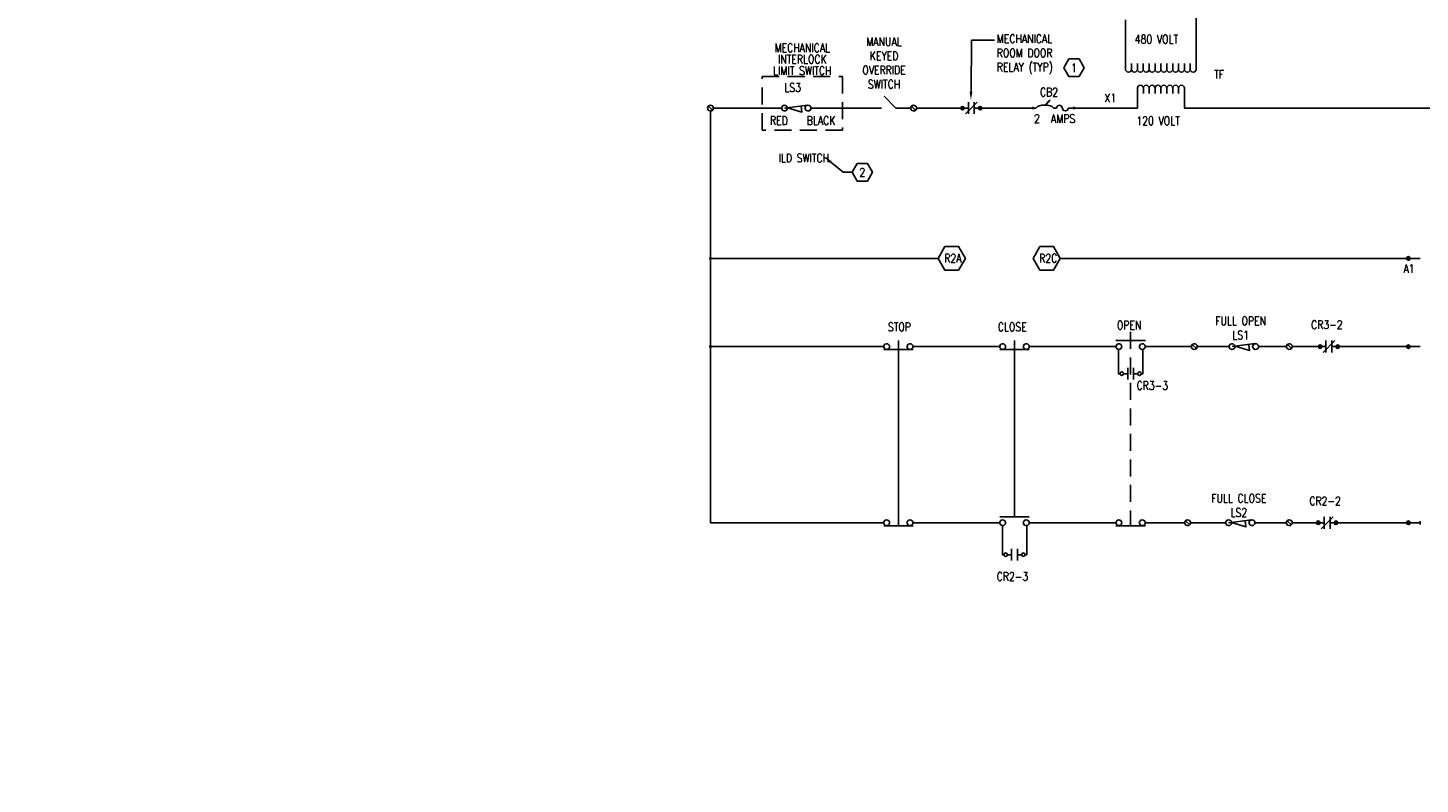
# Model space of a CAD drawing. Header units: inches. Extents: x 0 to 248, y 0 to 44.
# Tile 1 of 3: x 217 to 237, y 22 to 33. Entities that reach past the tile are written whole.
import ezdxf
from ezdxf import colors
from ezdxf.entities.mleader import LeaderData, LeaderLine
from ezdxf.enums import TextEntityAlignment as Align
from ezdxf.math import Vec2, Vec3

# ---------------------------------------------------------------- set-up
doc = ezdxf.new("R2010")
doc.units = ezdxf.units.IN
doc.header["$MEASUREMENT"] = 0
doc.linetypes.add('DASHED2', pattern=[0.375, 0.25, -0.125])
doc.linetypes.add('HIDDEN', pattern=[0.375, 0.25, -0.125])
for name, color, linetype in [('E-ANNO-KEYN', 2, 'Continuous'), ('E-ANNO-TEXT', 2, 'Continuous'), ('E-DETL-GRPH', 3, 'Continuous')]:
    doc.layers.add(name, color=color, linetype=linetype)
doc.layers.add('E-DETL-GRPH-HIDD', color=3, linetype='HIDDEN', lineweight=35)
doc.styles.add('Annotative', font='romans.shx', dxfattribs={"width": 0.8, "height": 0.125})
doc.styles.get("Standard").update_dxf_attribs({"font": 'romans.shx', "width": 0.8})

# ---------------------------------------------------------------- blocks, each defined once
blk = doc.blocks.new('KEYNOTE')
at = {"transparency": 16777216, "flags": 128}
blk.add_lwpolyline([(-0.075, 0.13), (-0.15, 0), (-0.075, -0.13), (0.075, -0.13), (0.15, 0), (0.075, 0.13)], close=True, dxfattribs=at)
at = {"transparency": 16777216, "style": 'Annotative', "width": 0.8}
blk.add_attdef('KN', text='', height=0.125, dxfattribs=at).set_placement((0, 0), align=Align.MIDDLE)

msp = doc.modelspace()

# ---------------------------------------------------------------- linework, layer by layer
at = {"lineweight": -3, "transparency": 33554559}
for points in [[(226.727, 28.647), (226.726, 28.634), (226.747, 28.634)], [(226.736, 28.654), (226.727, 28.647), (226.747, 28.634)], [(226.747, 28.657), (226.736, 28.654), (226.747, 28.634)], [(226.758, 28.654), (226.747, 28.657), (226.747, 28.634)], [(226.765, 28.647), (226.758, 28.654), (226.747, 28.634)], [(226.768, 28.634), (226.765, 28.647), (226.747, 28.634)], [(226.726, 28.634), (226.727, 28.624), (226.747, 28.634)], [(226.727, 28.624), (226.736, 28.616), (226.747, 28.634)], [(226.736, 28.616), (226.747, 28.613), (226.747, 28.634)], [(226.747, 28.613), (226.758, 28.616), (226.747, 28.634)], [(226.758, 28.616), (226.765, 28.624), (226.747, 28.634)], [(226.765, 28.624), (226.768, 28.634), (226.747, 28.634)]]:
    msp.add_solid(points, dxfattribs=at)
at = {"layer": 'E-DETL-GRPH', "lineweight": -3}
for p, q in [((229.508, 28.722), (229.508, 26.13)), ((231.214, 28.722), (231.214, 26.13))]:
    msp.add_line(p, q, dxfattribs=at)
for points in [[(233.884, 33.867), (233.884, 32.701)], [(232.848, 32.701), (232.848, 33.435)], [(233.28, 32.701), (233.28, 32.793)], [(233.366, 32.701), (233.366, 32.793)], [(233.452, 32.701), (233.452, 32.793)], [(233.539, 32.701), (233.539, 32.793)], [(233.021, 32.442), (233.021, 32.139)], [(233.108, 32.442), (233.108, 32.356)], [(233.193, 32.442), (233.193, 32.356)], [(233.28, 32.442), (233.28, 32.356)], [(233.366, 32.442), (233.366, 32.356)], [(233.453, 32.442), (233.453, 32.356)], [(233.539, 32.442), (233.539, 32.356)], [(233.626, 32.442), (233.626, 32.356)], [(233.711, 32.442), (233.711, 32.139)], [(226.706, 32.151), (226.704, 32.139), (226.706, 32.127)], [(226.778, 32.109), (226.716, 32.17)], [(226.784, 32.116), (226.788, 32.127), (226.79, 32.139), (226.788, 32.151), (226.784, 32.162)], [(227.79, 32.139), (226.79, 32.139)], [(227.794, 32.151), (227.792, 32.139), (227.794, 32.127)], [(227.835, 32.139), (228.174, 32.182)], [(227.871, 32.116), (227.876, 32.127), (227.878, 32.139), (227.876, 32.151), (227.871, 32.162)], [(228.078, 32.168), (228.078, 32.17), (228.09, 32.081), (227.878, 32.145)], [(228.139, 32.151), (228.137, 32.139), (228.139, 32.127)], [(229.262, 32.139), (228.223, 32.139), (228.221, 32.151), (228.217, 32.162)], [(228.217, 32.116), (228.221, 32.127), (228.223, 32.139)], [(229.473, 32.139), (229.298, 32.314)], [(229.688, 32.139), (229.473, 32.139)], [(229.689, 32.151), (229.688, 32.139), (229.689, 32.127)], [(229.761, 32.109), (229.7, 32.17)], [(229.767, 32.116), (229.772, 32.127), (229.773, 32.139), (229.772, 32.151), (229.767, 32.162)], [(230.537, 32.139), (229.773, 32.139)], [(230.494, 32.054), (230.667, 32.226)], [(230.537, 32.054), (230.537, 32.226)], [(230.624, 32.226), (230.624, 32.054)], [(231.529, 32.139), (230.624, 32.139)], [(231.533, 32.145), (231.531, 32.139)], [(231.659, 32.184), (231.73, 32.254)], [(231.737, 32.251), (231.672, 32.182)], [(231.73, 32.254), (231.737, 32.251)], [(231.788, 32.139), (231.786, 32.145)], [(231.832, 32.139), (231.789, 32.139)], [(231.834, 32.15), (231.832, 32.139)], [(231.918, 32.139), (231.916, 32.15)], [(231.919, 32.139), (231.921, 32.129)], [(232.003, 32.129), (232.005, 32.139)], [(232.005, 32.139), (233.021, 32.139)], [(233.711, 32.139), (238.318, 32.139), (238.318, 26.045)], [(226.749, 32.096), (226.749, 26.045), (229.292, 26.045)], [(226.747, 29.93), (230.093, 29.93)], [(237.176, 29.93), (231.886, 29.93)], [(229.294, 28.647), (229.292, 28.634), (229.294, 28.622)], [(229.372, 28.612), (229.376, 28.622), (229.378, 28.634), (229.376, 28.647), (229.372, 28.657)], [(229.639, 28.647), (229.638, 28.634), (229.639, 28.622)], [(229.717, 28.612), (229.722, 28.622), (229.723, 28.634), (229.722, 28.647), (229.717, 28.657)], [(231, 28.647), (230.999, 28.634), (231, 28.622)], [(231.078, 28.612), (231.083, 28.622), (231.084, 28.634), (231.083, 28.647), (231.078, 28.657)], [(231.346, 28.647), (231.344, 28.634), (231.346, 28.622)], [(231.424, 28.612), (231.428, 28.622), (231.43, 28.634), (231.428, 28.647), (231.424, 28.657)], [(232.705, 28.722), (233.138, 28.722)], [(232.707, 28.647), (232.705, 28.634), (232.707, 28.622)], [(232.785, 28.612), (232.789, 28.622), (232.791, 28.634), (232.789, 28.647), (232.785, 28.657)], [(233.052, 28.647), (233.051, 28.634), (233.052, 28.622)], [(233.13, 28.612), (233.135, 28.622), (233.136, 28.634), (233.135, 28.647), (233.13, 28.657)], [(233.816, 28.647), (233.815, 28.634), (233.816, 28.622)], [(233.888, 28.604), (233.827, 28.665)], [(233.894, 28.657), (233.899, 28.647), (233.9, 28.634), (234.369, 28.634)], [(234.371, 28.647), (234.369, 28.634), (234.371, 28.622)], [(234.412, 28.634), (234.753, 28.679)], [(234.449, 28.612), (234.453, 28.622), (234.455, 28.634), (234.453, 28.647), (234.449, 28.657)], [(234.656, 28.664), (234.656, 28.667), (234.667, 28.576), (234.455, 28.641)], [(234.716, 28.647), (234.714, 28.634), (234.716, 28.622)], [(234.794, 28.612), (234.798, 28.622), (234.8, 28.634), (234.798, 28.647), (234.794, 28.657)], [(235.214, 28.647), (235.212, 28.634), (235.214, 28.622)], [(235.286, 28.604), (235.225, 28.665)], [(235.292, 28.612), (235.296, 28.622), (235.298, 28.634), (235.296, 28.647), (235.292, 28.657)], [(235.749, 28.549), (235.921, 28.722)], [(235.791, 28.549), (235.791, 28.722)], [(235.879, 28.722), (235.879, 28.549)], [(226.749, 28.634), (229.292, 28.634)], [(229.292, 28.592), (229.725, 28.592)], [(229.723, 28.634), (230.999, 28.634)], [(230.999, 28.592), (231.431, 28.592)], [(231.431, 28.634), (232.705, 28.634)], [(232.742, 28.592), (232.742, 28.235), (232.765, 28.235)], [(233.101, 28.592), (233.101, 28.235), (233.078, 28.235)], [(233.136, 28.634), (233.815, 28.634)], [(233.894, 28.612), (233.899, 28.622), (233.9, 28.634)], [(234.801, 28.634), (235.212, 28.634)], [(235.3, 28.634), (235.791, 28.634)], [(235.879, 28.634), (237.176, 28.634)], [(232.878, 28.148), (232.878, 28.321)], [(232.965, 28.321), (232.965, 28.148)], [(232.878, 28.235), (232.817, 28.235)], [(232.965, 28.235), (233.025, 28.235)], [(229.294, 26.057), (229.292, 26.045), (229.294, 26.033)], [(229.292, 26.001), (229.725, 26.001)], [(229.372, 26.022), (229.376, 26.033), (229.378, 26.045), (229.376, 26.057), (229.372, 26.068)], [(229.508, 26.001), (229.508, 26.13)], [(229.639, 26.057), (229.638, 26.045), (229.639, 26.033)], [(229.717, 26.022), (229.722, 26.033), (229.723, 26.045), (229.722, 26.057), (229.717, 26.068)], [(229.723, 26.045), (230.999, 26.045)], [(229.723, 26.045), (230.999, 26.045)], [(231.431, 26.13), (230.999, 26.13)], [(231, 26.057), (230.999, 26.045), (231, 26.033)], [(231.036, 26.003), (231.036, 25.576), (231.058, 25.576)], [(231.078, 26.022), (231.083, 26.033), (231.084, 26.045), (231.083, 26.057), (231.078, 26.068)], [(231.346, 26.057), (231.344, 26.045), (231.346, 26.033)], [(231.394, 26.003), (231.394, 25.576), (231.372, 25.576)], [(231.424, 26.022), (231.428, 26.033), (231.43, 26.045), (231.428, 26.057), (231.424, 26.068)], [(231.431, 26.045), (232.705, 26.045)], [(232.707, 26.057), (232.705, 26.045), (232.707, 26.033)], [(232.705, 26.001), (233.138, 26.001)], [(232.785, 26.022), (232.789, 26.033), (232.791, 26.045), (232.789, 26.057), (232.785, 26.068)], [(232.921, 26.001), (232.921, 26.13)], [(233.052, 26.057), (233.051, 26.045), (233.052, 26.033)], [(233.13, 26.022), (233.135, 26.033), (233.136, 26.045), (233.135, 26.057), (233.13, 26.068)], [(233.714, 26.045), (233.136, 26.045)], [(233.717, 26.057), (233.715, 26.045), (233.717, 26.033)], [(233.789, 26.014), (233.727, 26.075)], [(233.795, 26.022), (233.799, 26.033), (233.801, 26.045), (233.799, 26.057), (233.795, 26.068)], [(234.316, 26.045), (233.801, 26.045)], [(234.319, 26.057), (234.317, 26.045), (234.319, 26.033)], [(234.36, 26.045), (234.699, 26.088)], [(234.397, 26.022), (234.401, 26.033), (234.403, 26.045), (234.401, 26.057), (234.397, 26.068)], [(234.603, 26.074), (234.603, 26.075), (234.615, 25.985), (234.403, 26.049)], [(234.664, 26.057), (234.662, 26.045), (234.664, 26.033)], [(234.742, 26.022), (234.746, 26.033), (234.748, 26.045), (234.746, 26.057), (234.742, 26.068)], [(235.209, 26.045), (234.748, 26.045)], [(235.211, 26.057), (235.209, 26.045), (235.211, 26.033)], [(235.283, 26.014), (235.222, 26.075)], [(235.289, 26.022), (235.293, 26.033), (235.295, 26.045), (235.293, 26.057), (235.289, 26.068)], [(235.766, 26.045), (235.295, 26.045)], [(235.723, 25.958), (235.895, 26.13)], [(235.766, 25.958), (235.766, 26.13)], [(235.853, 26.13), (235.853, 25.958)], [(235.853, 26.045), (235.938, 26.045)], [(237.176, 26.045), (235.938, 26.045)], [(237.177, 26.069), (237.176, 26.045), (237.177, 26.02)], [(231.171, 25.576), (231.11, 25.576)], [(231.171, 25.489), (231.171, 25.662)], [(231.259, 25.662), (231.259, 25.489)], [(231.259, 25.576), (231.318, 25.576)]]:
    msp.add_lwpolyline(points, dxfattribs=at)
at = {"layer": 'E-DETL-GRPH', "linetype": 'DASHED2', "lineweight": -3}
msp.add_lwpolyline([(227.506, 32.602), (228.686, 32.602), (228.686, 31.817), (227.506, 31.817)], close=True, dxfattribs=at)
at = {"layer": 'E-DETL-GRPH', "lineweight": -3}
for points in [[(230.392, 29.757), (230.492, 29.93), (230.392, 30.103), (230.192, 30.103), (230.093, 29.93), (230.192, 29.757)], [(231.786, 29.757), (231.886, 29.93), (231.786, 30.103), (231.587, 30.103), (231.488, 29.93), (231.587, 29.757)]]:
    msp.add_lwpolyline(points, close=True, dxfattribs=at)
for centre in [(230.451, 32.139), (230.71, 32.139), (237.003, 29.93), (235.706, 28.634), (235.964, 28.634), (237.003, 28.634), (232.791, 28.235), (233.051, 28.235), (235.678, 26.045), (235.938, 26.045), (237.003, 26.045), (231.084, 25.576), (231.344, 25.576)]:
    msp.add_circle(centre, 0.026, dxfattribs=at)
for points, knots in [([(232.848, 32.701), (232.849, 32.698), (232.85, 32.694), (232.851, 32.69), (232.873, 32.658), (232.91, 32.658), (232.931, 32.69), (232.932, 32.694), (232.933, 32.698), (232.934, 32.701), (232.934, 32.732), (232.934, 32.762), (232.934, 32.793)], [0, 0, 0, 0, 1, 1, 1, 2, 2, 2, 3, 3, 3, 4, 4, 4, 4]), ([(232.934, 32.701), (232.935, 32.698), (232.936, 32.694), (232.937, 32.69), (232.959, 32.658), (232.996, 32.658), (233.017, 32.69), (233.018, 32.694), (233.02, 32.698), (233.021, 32.701), (233.021, 32.732), (233.021, 32.762), (233.021, 32.793)], [0, 0, 0, 0, 1, 1, 1, 2, 2, 2, 3, 3, 3, 4, 4, 4, 4]), ([(233.107, 32.793), (233.107, 32.762), (233.107, 32.732), (233.107, 32.701), (233.108, 32.698), (233.109, 32.694), (233.11, 32.69), (233.132, 32.658), (233.169, 32.658), (233.19, 32.69), (233.191, 32.694), (233.192, 32.698), (233.193, 32.701)], [0, 0, 0, 0, 1, 1, 1, 2, 2, 2, 3, 3, 3, 4, 4, 4, 4]), ([(233.193, 32.793), (233.193, 32.762), (233.193, 32.732), (233.193, 32.701), (233.194, 32.698), (233.195, 32.694), (233.196, 32.69), (233.218, 32.658), (233.255, 32.658), (233.276, 32.69), (233.277, 32.694), (233.278, 32.698), (233.28, 32.701), (233.281, 32.698), (233.282, 32.694), (233.283, 32.69), (233.304, 32.658), (233.341, 32.658), (233.363, 32.69), (233.364, 32.694), (233.365, 32.698), (233.366, 32.701), (233.367, 32.698), (233.368, 32.694), (233.369, 32.69), (233.391, 32.658), (233.427, 32.658), (233.449, 32.69), (233.45, 32.694), (233.451, 32.698), (233.452, 32.701), (233.453, 32.698), (233.454, 32.694), (233.455, 32.69), (233.477, 32.658), (233.514, 32.658), (233.535, 32.69), (233.536, 32.694), (233.537, 32.698), (233.539, 32.701), (233.54, 32.698), (233.541, 32.694), (233.542, 32.69), (233.563, 32.658), (233.6, 32.658), (233.622, 32.69), (233.623, 32.694), (233.624, 32.698), (233.625, 32.701), (233.625, 32.732), (233.625, 32.762), (233.625, 32.793)], [0, 0, 0, 0, 1, 1, 1, 2, 2, 2, 3, 3, 3, 4, 4, 4, 5, 5, 5, 6, 6, 6, 7, 7, 7, 8, 8, 8, 9, 9, 9, 10, 10, 10, 11, 11, 11, 12, 12, 12, 13, 13, 13, 14, 14, 14, 15, 15, 15, 16, 16, 16, 17, 17, 17, 17]), ([(233.711, 32.793), (233.711, 32.762), (233.711, 32.732), (233.711, 32.701), (233.712, 32.698), (233.713, 32.694), (233.714, 32.69), (233.736, 32.658), (233.773, 32.658), (233.794, 32.69), (233.795, 32.694), (233.796, 32.698), (233.797, 32.701)], [0, 0, 0, 0, 1, 1, 1, 2, 2, 2, 3, 3, 3, 4, 4, 4, 4]), ([(233.797, 32.793), (233.797, 32.762), (233.797, 32.732), (233.797, 32.701), (233.799, 32.698), (233.8, 32.694), (233.801, 32.69), (233.822, 32.658), (233.859, 32.658), (233.881, 32.69), (233.882, 32.694), (233.883, 32.698), (233.884, 32.701)], [0, 0, 0, 0, 1, 1, 1, 2, 2, 2, 3, 3, 3, 4, 4, 4, 4]), ([(233.021, 32.701), (233.022, 32.698), (233.023, 32.694), (233.024, 32.69), (233.045, 32.658), (233.082, 32.658), (233.104, 32.69), (233.105, 32.694), (233.106, 32.698), (233.107, 32.701)], [0, 0, 0, 0, 1, 1, 1, 2, 2, 2, 3, 3, 3, 3]), ([(233.625, 32.701), (233.626, 32.698), (233.627, 32.694), (233.628, 32.69), (233.65, 32.658), (233.686, 32.658), (233.708, 32.69), (233.709, 32.694), (233.71, 32.698), (233.711, 32.701)], [0, 0, 0, 0, 1, 1, 1, 2, 2, 2, 3, 3, 3, 3]), ([(233.105, 32.442), (233.104, 32.445), (233.103, 32.449), (233.102, 32.452), (233.081, 32.483), (233.046, 32.483), (233.025, 32.452), (233.024, 32.449), (233.023, 32.445), (233.022, 32.442)], [0, 0, 0, 0, 1, 1, 1, 2, 2, 2, 3, 3, 3, 3]), ([(233.192, 32.442), (233.191, 32.445), (233.19, 32.449), (233.189, 32.452), (233.168, 32.483), (233.133, 32.483), (233.112, 32.452), (233.111, 32.449), (233.11, 32.445), (233.109, 32.442)], [0, 0, 0, 0, 1, 1, 1, 2, 2, 2, 3, 3, 3, 3]), ([(233.277, 32.442), (233.276, 32.445), (233.275, 32.449), (233.274, 32.452), (233.254, 32.483), (233.218, 32.483), (233.198, 32.452), (233.197, 32.449), (233.196, 32.445), (233.195, 32.442)], [0, 0, 0, 0, 1, 1, 1, 2, 2, 2, 3, 3, 3, 3]), ([(233.364, 32.442), (233.363, 32.445), (233.362, 32.449), (233.361, 32.452), (233.341, 32.483), (233.305, 32.483), (233.285, 32.452), (233.284, 32.449), (233.283, 32.445), (233.282, 32.442)], [0, 0, 0, 0, 1, 1, 1, 2, 2, 2, 3, 3, 3, 3]), ([(233.45, 32.442), (233.449, 32.445), (233.448, 32.449), (233.447, 32.452), (233.426, 32.483), (233.391, 32.483), (233.37, 32.452), (233.369, 32.449), (233.368, 32.445), (233.367, 32.442)], [0, 0, 0, 0, 1, 1, 1, 2, 2, 2, 3, 3, 3, 3]), ([(233.537, 32.442), (233.536, 32.445), (233.535, 32.449), (233.534, 32.452), (233.513, 32.483), (233.478, 32.483), (233.458, 32.452), (233.457, 32.449), (233.456, 32.445), (233.454, 32.442)], [0, 0, 0, 0, 1, 1, 1, 2, 2, 2, 3, 3, 3, 3]), ([(233.623, 32.442), (233.622, 32.445), (233.621, 32.449), (233.619, 32.452), (233.599, 32.483), (233.564, 32.483), (233.543, 32.452), (233.542, 32.449), (233.541, 32.445), (233.54, 32.442)], [0, 0, 0, 0, 1, 1, 1, 2, 2, 2, 3, 3, 3, 3]), ([(233.71, 32.442), (233.709, 32.445), (233.708, 32.449), (233.707, 32.452), (233.686, 32.483), (233.651, 32.483), (233.63, 32.452), (233.629, 32.449), (233.628, 32.445), (233.627, 32.442)], [0, 0, 0, 0, 1, 1, 1, 2, 2, 2, 3, 3, 3, 3])]:
    msp.add_open_spline(points, degree=3, knots=knots, dxfattribs=at)
for points in [[(226.784, 32.162), (226.761, 32.193), (226.718, 32.187), (226.706, 32.151)], [(226.706, 32.127), (226.718, 32.092), (226.761, 32.085), (226.784, 32.116)], [(227.871, 32.162), (227.849, 32.193), (227.806, 32.187), (227.794, 32.151)], [(227.794, 32.127), (227.806, 32.092), (227.849, 32.085), (227.871, 32.116)], [(228.217, 32.162), (228.194, 32.193), (228.151, 32.187), (228.139, 32.151)], [(228.139, 32.127), (228.151, 32.092), (228.194, 32.085), (228.217, 32.116)], [(229.767, 32.162), (229.745, 32.193), (229.702, 32.187), (229.689, 32.151)], [(229.689, 32.127), (229.702, 32.092), (229.745, 32.085), (229.767, 32.116)], [(231.786, 32.145), (231.761, 32.195), (231.558, 32.195), (231.533, 32.145)], [(231.916, 32.15), (231.905, 32.192), (231.844, 32.192), (231.834, 32.15)], [(231.921, 32.129), (231.931, 32.086), (231.992, 32.086), (232.003, 32.129)], [(229.372, 28.657), (229.349, 28.688), (229.306, 28.682), (229.294, 28.647)], [(229.717, 28.657), (229.695, 28.688), (229.652, 28.682), (229.639, 28.647)], [(231.078, 28.657), (231.056, 28.688), (231.013, 28.682), (231, 28.647)], [(231.424, 28.657), (231.401, 28.688), (231.358, 28.682), (231.346, 28.647)], [(232.785, 28.657), (232.762, 28.688), (232.719, 28.682), (232.707, 28.647)], [(233.13, 28.657), (233.108, 28.688), (233.065, 28.682), (233.052, 28.647)], [(233.894, 28.657), (233.872, 28.688), (233.829, 28.682), (233.816, 28.647)], [(234.449, 28.657), (234.426, 28.688), (234.383, 28.682), (234.371, 28.647)], [(234.794, 28.657), (234.772, 28.688), (234.728, 28.682), (234.716, 28.647)], [(235.292, 28.657), (235.27, 28.688), (235.227, 28.682), (235.214, 28.647)], [(229.294, 28.622), (229.306, 28.587), (229.349, 28.581), (229.372, 28.612)], [(229.639, 28.622), (229.652, 28.587), (229.695, 28.581), (229.717, 28.612)], [(231, 28.622), (231.013, 28.587), (231.056, 28.581), (231.078, 28.612)], [(231.346, 28.622), (231.358, 28.587), (231.401, 28.581), (231.424, 28.612)], [(232.707, 28.622), (232.719, 28.587), (232.762, 28.581), (232.785, 28.612)], [(233.052, 28.622), (233.065, 28.587), (233.108, 28.581), (233.13, 28.612)], [(233.816, 28.622), (233.829, 28.587), (233.872, 28.581), (233.894, 28.612)], [(234.371, 28.622), (234.383, 28.587), (234.426, 28.581), (234.449, 28.612)], [(234.716, 28.622), (234.728, 28.587), (234.772, 28.581), (234.794, 28.612)], [(235.214, 28.622), (235.227, 28.587), (235.27, 28.581), (235.292, 28.612)], [(229.372, 26.068), (229.349, 26.099), (229.306, 26.092), (229.294, 26.057)], [(229.294, 26.033), (229.306, 25.997), (229.349, 25.991), (229.372, 26.022)], [(229.717, 26.068), (229.695, 26.099), (229.652, 26.092), (229.639, 26.057)], [(229.639, 26.033), (229.652, 25.997), (229.695, 25.991), (229.717, 26.022)], [(231.078, 26.068), (231.056, 26.099), (231.013, 26.092), (231, 26.057)], [(231, 26.033), (231.013, 25.997), (231.056, 25.991), (231.078, 26.022)], [(231.424, 26.068), (231.401, 26.099), (231.358, 26.092), (231.346, 26.057)], [(231.346, 26.033), (231.358, 25.997), (231.401, 25.991), (231.424, 26.022)], [(232.785, 26.068), (232.762, 26.099), (232.719, 26.092), (232.707, 26.057)], [(232.707, 26.033), (232.719, 25.997), (232.762, 25.991), (232.785, 26.022)], [(233.13, 26.068), (233.108, 26.099), (233.065, 26.092), (233.052, 26.057)], [(233.052, 26.033), (233.065, 25.997), (233.108, 25.991), (233.13, 26.022)], [(233.795, 26.068), (233.772, 26.099), (233.729, 26.092), (233.717, 26.057)], [(233.717, 26.033), (233.729, 25.997), (233.772, 25.991), (233.795, 26.022)], [(234.397, 26.068), (234.374, 26.099), (234.331, 26.092), (234.319, 26.057)], [(234.319, 26.033), (234.331, 25.997), (234.374, 25.991), (234.397, 26.022)], [(234.742, 26.068), (234.72, 26.099), (234.677, 26.092), (234.664, 26.057)], [(234.664, 26.033), (234.677, 25.997), (234.72, 25.991), (234.742, 26.022)], [(235.289, 26.068), (235.267, 26.099), (235.223, 26.092), (235.211, 26.057)], [(235.211, 26.033), (235.223, 25.997), (235.267, 25.991), (235.289, 26.022)]]:
    msp.add_open_spline(points, degree=3, dxfattribs=at)
at = {"layer": 'E-DETL-GRPH', "lineweight": -3, "transparency": 33554559}
for points in [[(231.468, 32.15), (231.465, 32.139), (231.487, 32.139)], [(231.465, 32.139), (231.468, 32.129), (231.487, 32.139)], [(231.476, 32.159), (231.468, 32.15), (231.487, 32.139)], [(231.468, 32.129), (231.476, 32.121), (231.487, 32.139)], [(231.487, 32.161), (231.476, 32.159), (231.487, 32.139)], [(231.476, 32.121), (231.487, 32.118), (231.487, 32.139)], [(231.497, 32.159), (231.487, 32.161), (231.487, 32.139)], [(231.505, 32.15), (231.497, 32.159), (231.487, 32.139)], [(231.508, 32.139), (231.505, 32.15), (231.487, 32.139)], [(231.487, 32.118), (231.497, 32.121), (231.487, 32.139)], [(231.497, 32.121), (231.505, 32.129), (231.487, 32.139)], [(231.505, 32.129), (231.508, 32.139), (231.487, 32.139)], [(232.073, 32.15), (232.07, 32.139), (232.092, 32.139)], [(232.07, 32.139), (232.073, 32.129), (232.092, 32.139)], [(232.081, 32.159), (232.073, 32.15), (232.092, 32.139)], [(232.073, 32.129), (232.081, 32.121), (232.092, 32.139)], [(232.092, 32.161), (232.081, 32.159), (232.092, 32.139)], [(232.081, 32.121), (232.092, 32.118), (232.092, 32.139)], [(232.102, 32.159), (232.092, 32.161), (232.092, 32.139)], [(232.11, 32.15), (232.102, 32.159), (232.092, 32.139)], [(232.113, 32.139), (232.11, 32.15), (232.092, 32.139)], [(232.092, 32.118), (232.102, 32.121), (232.092, 32.139)], [(232.102, 32.121), (232.11, 32.129), (232.092, 32.139)], [(232.11, 32.129), (232.113, 32.139), (232.092, 32.139)], [(226.727, 29.941), (226.726, 29.93), (226.747, 29.93)], [(226.726, 29.93), (226.727, 29.919), (226.747, 29.93)], [(226.736, 29.95), (226.727, 29.941), (226.747, 29.93)], [(226.727, 29.919), (226.736, 29.912), (226.747, 29.93)], [(226.747, 29.953), (226.736, 29.95), (226.747, 29.93)], [(226.736, 29.912), (226.747, 29.909), (226.747, 29.93)], [(226.758, 29.95), (226.747, 29.953), (226.747, 29.93)], [(226.765, 29.941), (226.758, 29.95), (226.747, 29.93)], [(226.768, 29.93), (226.765, 29.941), (226.747, 29.93)], [(226.747, 29.909), (226.758, 29.912), (226.747, 29.93)], [(226.758, 29.912), (226.765, 29.919), (226.747, 29.93)], [(226.765, 29.919), (226.768, 29.93), (226.747, 29.93)]]:
    msp.add_solid(points, dxfattribs=at)
at = {"layer": 'E-DETL-GRPH-HIDD', "lineweight": -3}
msp.add_line((232.921, 28.851), (232.921, 26.13), dxfattribs=at)

# ---------------------------------------------------------------- texts
at = {"layer": 'E-ANNO-TEXT', "lineweight": -3, "char_height": 0.125, "style": 'Annotative'}
for s, insert, width, attachment_point in [('MANUAL KEYED {\\H0.9976x;OVERRIDE SWITCH}', (229.297, 33.177), 0.95783, 2), ('\\pxqc;ILD SWITCH', (227.758, 31.343), 0.7203, 7), ('R2C', (231.577, 29.87), 0.25714, 7), ('FULL CLOSE LS2', (234.511, 26.466), 0.95516, 2)]:
    msp.add_mtext(s, dxfattribs=dict(at, insert=insert, width=width, attachment_point=attachment_point))
for s, insert, attachment_point in [('480 VOLT', (232.981, 33.09), 7), ('LS3', (227.833, 32.379), 7), ('TF', (234.148, 32.572), 7), ('CB2', (231.589, 32.312), 7), ('X1', (232.536, 32.226), 7), ('RED', (227.622, 31.894), 7), ('BLACK', (228.161, 31.894), 7), ('2', (231.502, 31.922), 7), ('AMPS', (231.751, 31.922), 7), ('120 VOLT', (233.005, 31.89), 7), ('R2A', (230.182, 29.87), 7), ('A1', (236.931, 29.718), 7), ('CR3-2', (235.573, 28.893), 7), ('STOP', (229.354, 28.861), 7), ('CLOSE', (230.97, 28.861), 7), ('OPEN', (232.719, 28.887), 7), ('CR3-3', (233.008, 27.999), 7), ('CR2-2', (235.547, 26.303), 7), ('CR2-3', (230.953, 25.318), 1)]:
    msp.add_mtext(s, dxfattribs=dict(at, insert=insert, attachment_point=attachment_point))
at = {"layer": 'E-ANNO-TEXT', "lineweight": -3, "char_height": 0.125, "attachment_point": 2, "style": 'Annotative'}
for s, insert, width, line_spacing_factor in [('\\W0.8000;MECHANICAL INTERLOCK LIMIT SWITCH', (228.096, 33.087), 1.01517, 0.802522), ('\\pxsm1;FULL OPEN {\\H0.99948x;LS1}', (234.538, 29.074), 0.87731, 0.667606)]:
    msp.add_mtext(s, dxfattribs=dict(at, insert=insert, width=width, line_spacing_factor=line_spacing_factor))

# ---------------------------------------------------------------- leaders
at = {"layer": 'E-ANNO-KEYN', "lineweight": -3}
ml = msp.add_multileader_block('Standard', dxfattribs=at)
ml.set_content('KEYNOTE', color=256)
ml.set_attribute('KN', '1', width=0)
ml.set_leader_properties(color=1, linetype='ByLayer', lineweight=-1)
ml.build(insert=Vec2(0, 0))
ml.multileader.update_dxf_attribs({"text_right_attachment_type": 6, "dogleg_length": 0.36, "arrow_head_size": 0.125})
ctx = ml.context
ctx.base_point, ctx.char_height, ctx.arrow_head_size, ctx.landing_gap_size, ctx.plane_origin = Vec3(212.888, 32.732), 0.00141, 0.125, 0.000703, Vec3(222.187, 30.336)
ctx.right_attachment = 6
notes = []
notes.append((ctx, [(0, (0, 0, 0), (0, 0), (1, 0), 1, [])]))
ctx.block.insert = Vec3(232.088, 32.732)
ml = msp.add_multileader_block('Standard', dxfattribs=at)
ml.set_content('KEYNOTE', color=256)
ml.set_attribute('KN', '2', width=0)
ml.set_leader_properties(color=1, linetype='ByLayer', lineweight=-1)
ml.build(insert=Vec2(0, 0))
ml.multileader.update_dxf_attribs({"text_right_attachment_type": 6, "dogleg_length": 0.13, "arrow_head_size": 0.125})
ctx = ml.context
ctx.base_point, ctx.char_height, ctx.arrow_head_size, ctx.landing_gap_size, ctx.plane_origin = Vec3(228.828, 31.196), 0.00141, 0.125, 0.000703, Vec3(260.804, 38.814)
ctx.right_attachment = 6
notes.append((ctx, [(1, (1, 1, 0), (228.698, 31.196), (1, 0), 0.13, [(0, [(228.417, 31.424)], 0, [])])]))
ctx.block.insert = Vec3(228.978, 31.196)
at = {"layer": 'E-ANNO-TEXT', "lineweight": -3}
ml = msp.add_multileader_mtext('Standard', dxfattribs=at)
ml.set_content('MECHANICAL \\PROOM DOOR \\PRELAY (TYP)', color=256, style='Annotative')
ml.set_leader_properties(color=1, linetype='ByLayer', lineweight=-1)
ml.build(insert=Vec2(0, 0))
ml.multileader.update_dxf_attribs({"dogleg_length": 0.34, "arrow_head_size": 0.125})
ctx = ml.context
ctx.base_point, ctx.char_height, ctx.arrow_head_size, ctx.landing_gap_size, ctx.plane_origin = Vec3(230.923, 33.138), 0.125, 0.125, 0.0312, Vec3(231.062, 32.763)
notes.append((ctx, [(0, (1, 1, 0), (230.583, 33.138), (1, 0), 0.34, [(0, [(230.574, 32.257)], 0, [])])]))
ctx.mtext.insert, ctx.mtext.defined_height, ctx.mtext.flow_direction = Vec3(230.954, 33.221), 0.524, 5
for ctx, leaders in notes:
    for number, flags, end, landing, length, lines in leaders:
        leader = LeaderData()
        leader.index, (leader.has_last_leader_line, leader.has_dogleg_vector, leader.attachment_direction) = number, flags
        leader.last_leader_point, leader.dogleg_vector, leader.dogleg_length = Vec3(end), Vec3(landing), length
        for number, points, colour, breaks in lines:
            line = LeaderLine()
            line.index, line.vertices, line.color, line.breaks = number, Vec3.list(points), colors.encode_raw_color(colour), breaks
            leader.lines.append(line)
        ctx.leaders.append(leader)

doc.saveas('drawing.dxf')
